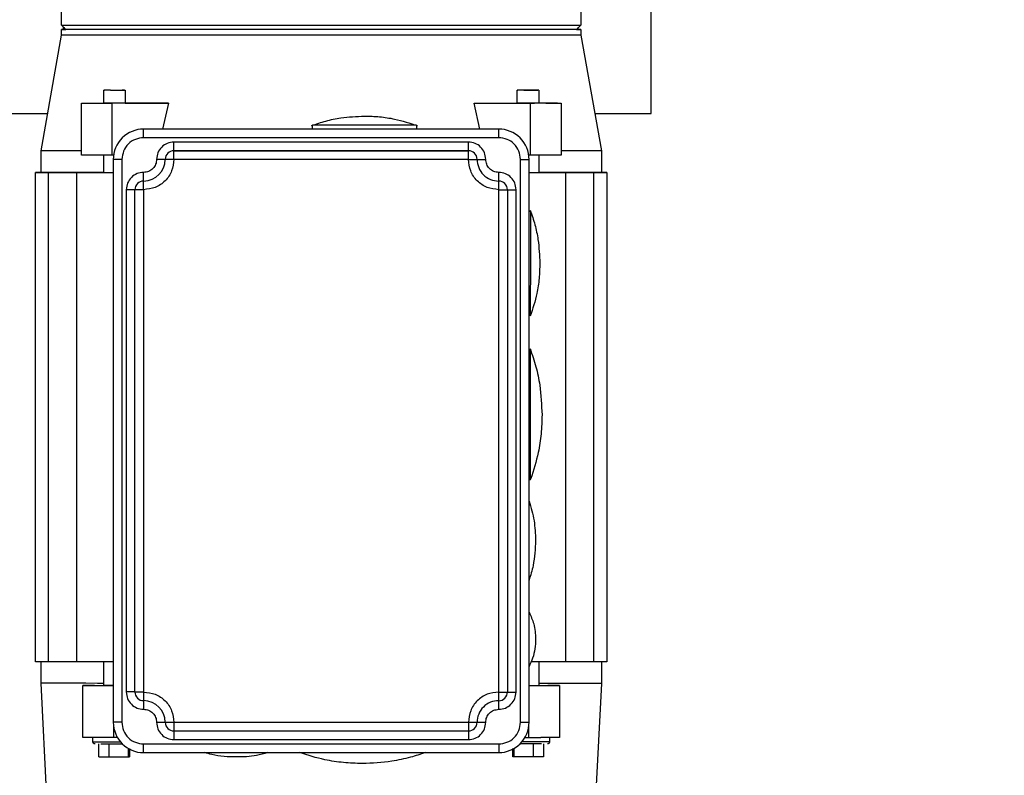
# Model space of a CAD drawing. Header units: inches. Extents: x 170 to 288, y 234 to 248.
# Tile 166 of 192: x 206.614 to 206.913, y 244.264 to 244.493. Entities that reach past the tile are written whole.
import ezdxf

# ---------------------------------------------------------------- set-up
doc = ezdxf.new("R2010")
doc.units = ezdxf.units.IN
doc.header["$LTSCALE"] = 0.25
doc.header["$MEASUREMENT"] = 0
doc.layers.add('ANNOTATIONS', color=1, linetype='Continuous')
doc.layers.add('SLIM E GUIDE MOTOR RH', color=7, linetype='Continuous')
doc.styles.add('ARIAL', font='arial.ttf', dxfattribs={"height": 0.09375})
doc.dimstyles.new('STANDARD$0', dxfattribs={"dimtxt": 0.09375, "dimasz": 0.09375, "dimexe": 0.03125, "dimexo": 0.046875, "dimgap": 0.09, "dimtad": 0, "dimtih": 1, "dimtoh": 1, "dimdec": 4, "dimzin": 0, "dimdsep": 46, "dimtxsty": 'ARIAL', "dimcen": 0.09, "dimadec": 0, "dimazin": 0, "dimtfac": 1, "dimtdec": 4, "dimtofl": 0, "dimtmove": 0, "dimatfit": 1, "dimfxl": 1, "dimtolj": 1, "dimtzin": 0, "dimarcsym": 0})

# ---------------------------------------------------------------- blocks, each defined once
blk = doc.blocks.new('*D15')
at = {"layer": 'ANNOTATIONS', "color": 0, "lineweight": -2, "transparency": 16777216}
for p, q in [((206.2789159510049, 244.2744642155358), (206.2789159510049, 245.4337754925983)), ((206.9035328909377, 244.7789401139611), (206.9035328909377, 245.4337754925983)), ((206.1851659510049, 245.4025254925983), (206.0914159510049, 245.4025254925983)), ((206.9972828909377, 245.4025254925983), (207.0910328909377, 245.4025254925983))]:
    blk.add_line(p, q, dxfattribs=at)
at = {"layer": 'ANNOTATIONS', "color": 0, "transparency": 16777216}
for points in [[(206.1851659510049, 245.4181504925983), (206.1851659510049, 245.3869004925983), (206.2789159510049, 245.4025254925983)], [(206.9972828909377, 245.4181504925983), (206.9972828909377, 245.3869004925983), (206.9035328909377, 245.4025254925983)]]:
    blk.add_solid(points, dxfattribs=at)
at = {"layer": 'defpoints', "color": 0, "transparency": 16777216}
for p in [(206.9035328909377, 245.4025254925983), (206.9035328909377, 244.6851901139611), (206.2789159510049, 244.1807142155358)]:
    blk.add_point(p, dxfattribs=at)
at = {"layer": 'ANNOTATIONS', "color": 0, "transparency": 16777216, "insert": (206.642345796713, 245.4025254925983), "char_height": 0.09375, "attachment_point": 5, "style": 'ARIAL'}
blk.add_mtext('\\A1;27 1/2"', dxfattribs=at)

msp = doc.modelspace()

# ---------------------------------------------------------------- linework, layer by layer
at = {"layer": 'SLIM E GUIDE MOTOR RH'}
for p, q in [((206.8056163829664, 244.4644444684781), (206.8056163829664, 244.6394444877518)), ((206.626876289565, 244.4912161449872), (206.626876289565, 244.4997463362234)), ((206.7843564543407, 244.4997463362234), (206.7843564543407, 244.4912161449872)), ((206.6281872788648, 244.4899049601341), (206.626876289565, 244.4912161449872)), ((206.626876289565, 244.4912161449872), (206.7843564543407, 244.4912161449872)), ((206.7843564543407, 244.4912161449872), (206.7830429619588, 244.4899026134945)), ((206.6207074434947, 244.4531596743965), (206.6268759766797, 244.4881399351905)), ((206.6268759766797, 244.4881399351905), (206.6268759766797, 244.4899049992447)), ((206.7843561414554, 244.4899026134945), (206.7843561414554, 244.4881375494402)), ((206.7843561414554, 244.4881375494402), (206.7905237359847, 244.4531571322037)), ((206.6396973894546, 244.4675941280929), (206.6396973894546, 244.4715311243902)), ((206.6462592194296, 244.4715310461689), (206.6462592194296, 244.4675940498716)), ((206.7649722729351, 244.4675922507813), (206.7649722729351, 244.4715292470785)), ((206.7715341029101, 244.4715291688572), (206.7715337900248, 244.4675921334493)), ((206.632928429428, 244.4518461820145), (206.6329287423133, 244.4675942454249)), ((206.6329287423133, 244.4675942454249), (206.6375087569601, 244.4675944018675)), ((206.6329287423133, 244.4675942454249), (206.6422082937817, 244.4675939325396)), ((206.6375087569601, 244.4675944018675), (206.6396973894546, 244.4675943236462)), ((206.6422082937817, 244.4675939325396), (206.6422079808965, 244.4518459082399)), ((206.6593009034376, 244.467593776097), (206.6422082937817, 244.4675939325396)), ((206.6593009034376, 244.467593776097), (206.6575487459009, 244.4597186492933)), ((206.7536824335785, 244.4597172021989), (206.7519302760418, 244.4675923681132)), ((206.7519302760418, 244.4675923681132), (206.7690231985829, 244.467592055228)), ((206.7772129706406, 244.4675920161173), (206.7682531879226, 244.4675921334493)), ((206.7690228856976, 244.4518439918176), (206.7690231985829, 244.467592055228)), ((206.7737227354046, 244.4675923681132), (206.7783027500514, 244.467592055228)), ((206.7783027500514, 244.467592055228), (206.7783024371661, 244.4518439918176)), ((206.5722831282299, 244.4644444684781), (206.62269739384, 244.4644444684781)), ((206.7885334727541, 244.4644444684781), (206.8056163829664, 244.4644444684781)), ((206.7029909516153, 244.4597179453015), (206.7029909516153, 244.4608712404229)), ((206.7344869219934, 244.4608707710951), (206.7344869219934, 244.4597174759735)), ((206.7594213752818, 244.459717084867), (206.6518098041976, 244.4597187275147)), ((206.6518098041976, 244.4570938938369), (206.6518098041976, 244.4597186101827)), ((206.7594213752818, 244.4597170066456), (206.6518098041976, 244.4597186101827)), ((206.7594213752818, 244.4570922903), (206.7594213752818, 244.4597170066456)), ((206.7594213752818, 244.4570922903), (206.6518098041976, 244.4570938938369)), ((206.6609961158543, 244.45053194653), (206.6609961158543, 244.4557814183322)), ((206.750235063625, 244.4557800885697), (206.6609961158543, 244.4557814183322)), ((206.6207071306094, 244.4465980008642), (206.6207074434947, 244.4531596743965)), ((206.6396970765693, 244.4465966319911), (206.6396970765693, 244.4518459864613)), ((206.6427176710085, 244.4518459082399), (206.6422079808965, 244.4518459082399)), ((206.7502347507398, 244.453155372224), (206.6609961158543, 244.4531567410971)), ((206.6609961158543, 244.4531566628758), (206.7502347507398, 244.4531553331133)), ((206.7502347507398, 244.4505306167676), (206.7502347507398, 244.4543218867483)), ((206.7690228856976, 244.4518439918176), (206.7685131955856, 244.4518440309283)), ((206.7783024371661, 244.4518439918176), (206.7690228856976, 244.4518439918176)), ((206.7715337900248, 244.4518439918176), (206.7715334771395, 244.4465946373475)), ((206.7905237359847, 244.4531571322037), (206.7905234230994, 244.4465954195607)), ((206.6426231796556, 244.4505324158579), (206.6426206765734, 244.279928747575)), ((206.6452479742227, 244.4505323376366), (206.6452454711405, 244.2799286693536)), ((206.7502347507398, 244.4505306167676), (206.6609961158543, 244.45053194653)), ((206.7659803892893, 244.2799268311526), (206.7659828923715, 244.4505304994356)), ((206.7659828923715, 244.4505304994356), (206.7686076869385, 244.4505304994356)), ((206.768604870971, 244.2799268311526), (206.7686076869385, 244.4505304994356)), ((206.6189990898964, 244.2983032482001), (206.6190012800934, 244.446597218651)), ((206.6190012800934, 244.4465986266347), (206.6207071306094, 244.4465985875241)), ((206.6207071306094, 244.4465980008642), (206.6190012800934, 244.4465980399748)), ((206.6190012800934, 244.4465980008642), (206.6207174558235, 244.4465979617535)), ((206.6211636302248, 244.4465978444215), (206.6190012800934, 244.4465978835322)), ((206.6190012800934, 244.4465978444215), (206.6214783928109, 244.4465978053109)), ((206.6229276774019, 244.4465976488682), (206.6190012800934, 244.4465977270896)), ((206.6190012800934, 244.4465976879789), (206.6235844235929, 244.4465976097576)), ((206.6261047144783, 244.446597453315), (206.6190012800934, 244.4465975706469)), ((206.6190012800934, 244.4465975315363), (206.6271381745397, 244.4465974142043)), ((206.6308743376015, 244.446597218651), (206.6190012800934, 244.4465974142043)), ((206.6190012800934, 244.4465973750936), (206.6323499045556, 244.4465971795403)), ((206.6375710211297, 244.446596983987), (206.6190012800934, 244.4465972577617)), ((206.6190012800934, 244.446597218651), (206.6396113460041, 244.4465969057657)), ((206.6229358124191, 244.2983030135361), (206.6229383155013, 244.446596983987)), ((206.6359774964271, 244.4465968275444), (206.6229383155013, 244.4465970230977)), ((206.6229383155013, 244.446596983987), (206.6370647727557, 244.4465967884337)), ((206.6315492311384, 244.2983027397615), (206.6315514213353, 244.4465967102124)), ((206.6315514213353, 244.4465967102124), (206.6426231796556, 244.4465965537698)), ((206.6396970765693, 244.4465968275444), (206.6359774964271, 244.4465968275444)), ((206.6518094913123, 244.4439705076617), (206.6518094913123, 244.4465952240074)), ((206.7594210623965, 244.4413441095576), (206.7594210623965, 244.4465935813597)), ((206.7686073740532, 244.4465946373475), (206.7796794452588, 244.4465944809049)), ((206.7752530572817, 244.4465947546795), (206.7715334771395, 244.4465948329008)), ((206.7741657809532, 244.4465947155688), (206.7715334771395, 244.4465947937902)), ((206.7736598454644, 244.4465949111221), (206.77161952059, 244.4465949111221)), ((206.77161952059, 244.4465949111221), (206.7922295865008, 244.4465945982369)), ((206.7922295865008, 244.4465946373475), (206.7736598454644, 244.4465949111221)), ((206.7741657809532, 244.4465947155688), (206.7882925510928, 244.4465945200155)), ((206.7882925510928, 244.4465945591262), (206.7752530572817, 244.4465947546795)), ((206.7788809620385, 244.4465949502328), (206.7922295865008, 244.4465947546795)), ((206.7796794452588, 244.4465944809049), (206.7796772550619, 244.2983005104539)), ((206.7922295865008, 244.4465947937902), (206.7803562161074, 244.4465949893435)), ((206.7840926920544, 244.4465950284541), (206.7922295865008, 244.4465949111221)), ((206.7922295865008, 244.4465949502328), (206.7851261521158, 244.4465950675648)), ((206.7876464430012, 244.4465951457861), (206.7922295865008, 244.4465950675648)), ((206.7882903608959, 244.2983005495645), (206.7882925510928, 244.4465945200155)), ((206.7922295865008, 244.4465951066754), (206.7883028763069, 244.4465951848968)), ((206.7897524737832, 244.4465952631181), (206.7922295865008, 244.4465952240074)), ((206.7922295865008, 244.4465952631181), (206.790066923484, 244.4465953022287)), ((206.7905234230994, 244.4465954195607), (206.7905134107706, 244.4465954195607)), ((206.7905134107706, 244.4465954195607), (206.7922295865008, 244.44659538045)), ((206.7922295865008, 244.4465962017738), (206.7905234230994, 244.4465962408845)), ((206.7905234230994, 244.4465958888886), (206.7922295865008, 244.4465958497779)), ((206.7922295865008, 244.4465955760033), (206.7905234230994, 244.4465956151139)), ((206.7922295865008, 244.4465945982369), (206.7922273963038, 244.2983006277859)), ((206.6518094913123, 244.4413457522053), (206.6518094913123, 244.4439704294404)), ((206.6465602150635, 244.4413459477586), (206.6465580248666, 244.2891149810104)), ((206.6491825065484, 244.2891148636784), (206.6491846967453, 244.4413458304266)), ((206.6518094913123, 244.4413457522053), (206.6518073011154, 244.2891147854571)), ((206.7594188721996, 244.2891131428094), (206.7594210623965, 244.4413441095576)), ((206.7594210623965, 244.4413441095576), (206.7646703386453, 244.4413441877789)), ((206.7620458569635, 244.4413441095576), (206.7620433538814, 244.2891131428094)), ((206.7646681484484, 244.2891132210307), (206.7646703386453, 244.4413441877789)), ((206.7686073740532, 244.4347829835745), (206.769104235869, 244.4347829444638)), ((206.7691036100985, 244.4032868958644), (206.7686067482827, 244.4032868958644)), ((206.7686067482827, 244.3927882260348), (206.7690845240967, 244.3927882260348)), ((206.7690842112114, 244.3534181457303), (206.7686061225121, 244.3534181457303)), ((206.6229358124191, 244.2983031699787), (206.6189990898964, 244.2983032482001)), ((206.6207049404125, 244.2917423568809), (206.6207049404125, 244.2983032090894)), ((206.6315492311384, 244.2983028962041), (206.6229358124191, 244.2983030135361)), ((206.6426209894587, 244.2983025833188), (206.6315492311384, 244.2983027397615)), ((206.6396948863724, 244.2910849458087), (206.6396948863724, 244.2983026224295)), ((206.7796772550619, 244.2983005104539), (206.7692350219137, 244.2983006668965)), ((206.7715312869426, 244.2983006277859), (206.7715312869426, 244.2910829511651)), ((206.7882903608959, 244.2983005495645), (206.7796772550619, 244.2983006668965)), ((206.7922273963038, 244.2983006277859), (206.7882903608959, 244.2983007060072)), ((206.7905212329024, 244.2983006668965), (206.7905212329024, 244.2917397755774)), ((206.6229351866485, 244.2471228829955), (206.6207049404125, 244.2917423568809)), ((206.6333908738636, 244.2753369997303), (206.6333911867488, 244.2910850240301)), ((206.6369045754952, 244.2910851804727), (206.6333911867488, 244.2910850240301)), ((206.7685554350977, 244.2910828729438), (206.7778349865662, 244.2910828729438)), ((206.7778349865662, 244.2910828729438), (206.7743212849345, 244.2910831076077)), ((206.7778349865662, 244.2910828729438), (206.7778346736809, 244.2753348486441)), ((206.7905212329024, 244.2917397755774), (206.7882894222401, 244.247120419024)), ((206.7594188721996, 244.2891131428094), (206.7646681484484, 244.2891132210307)), ((206.7594188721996, 244.286488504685), (206.7594188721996, 244.2891131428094)), ((206.6426704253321, 244.2789733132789), (206.6426704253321, 244.2753367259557)), ((206.6609932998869, 244.279928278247), (206.7502322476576, 244.2799269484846)), ((206.6609932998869, 244.279928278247), (206.6609932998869, 244.2746790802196)), ((206.7502322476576, 244.2799269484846), (206.7502322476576, 244.2746777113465)), ((206.7659803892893, 244.2799268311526), (206.768604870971, 244.2799268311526)), ((206.7685551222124, 244.2753348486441), (206.7685551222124, 244.2789714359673)), ((206.6609932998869, 244.2773036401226), (206.7502322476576, 244.2773023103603)), ((206.6364136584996, 244.2740246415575), (206.6364136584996, 244.275336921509)), ((206.638261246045, 244.2694313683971), (206.638261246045, 244.2733684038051)), ((206.6413976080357, 244.2694313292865), (206.641397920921, 244.2733683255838)), ((206.6438506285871, 244.2753367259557), (206.6426704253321, 244.2753367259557)), ((206.6518069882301, 244.2733668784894), (206.7594185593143, 244.2733652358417)), ((206.6518069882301, 244.2707422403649), (206.6518069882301, 244.2733668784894)), ((206.6609932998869, 244.2746790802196), (206.7502322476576, 244.2746777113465)), ((206.7594185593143, 244.2733652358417), (206.7594185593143, 244.2707406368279)), ((206.7673749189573, 244.2753348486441), (206.7721833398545, 244.2753348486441)), ((206.7698276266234, 244.2733664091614), (206.7698276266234, 244.2694293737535)), ((206.7729639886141, 244.2733663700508), (206.7729639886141, 244.2694293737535)), ((206.7748118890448, 244.2753348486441), (206.7748118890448, 244.2740225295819)), ((206.6471512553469, 244.2720095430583), (206.6471512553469, 244.2694313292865)), ((206.6475076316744, 244.2719919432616), (206.6475639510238, 244.2694313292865)), ((206.6518069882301, 244.2707422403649), (206.7594185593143, 244.2707406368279)), ((206.7636615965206, 244.2694295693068), (206.7637172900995, 244.2719588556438)), ((206.7640742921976, 244.2694295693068), (206.7640742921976, 244.2720077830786)), ((206.6393954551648, 244.2694313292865), (206.6475639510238, 244.2694313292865)), ((206.7640742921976, 244.2694295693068), (206.7636615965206, 244.2694295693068)), ((206.7698276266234, 244.2694293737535), (206.7640742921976, 244.2694295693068))]:
    msp.add_line(p, q, dxfattribs=at)
at = {"layer": 'SLIM E GUIDE MOTOR RH', "flags": 128}
for points in [[(206.7843561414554, 244.4881375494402), (206.7842982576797, 244.4881375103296), (206.7838367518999, 244.4881374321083), (206.7829159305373, 244.4881373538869), (206.7815414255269, 244.4881372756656), (206.7797213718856, 244.488137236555), (206.7774667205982, 244.4881371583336), (206.7747902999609, 244.488137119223), (206.7717077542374, 244.4881370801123), (206.7509165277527, 244.4881370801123), (206.7458537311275, 244.488137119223), (206.74055470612, 244.4881371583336), (206.7350504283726, 244.4881371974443), (206.7293734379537, 244.488137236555), (206.7235572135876, 244.4881373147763), (206.7176355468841, 244.4881373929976), (206.7116434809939, 244.4881374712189), (206.6995886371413, 244.4881376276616), (206.6935962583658, 244.4881377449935), (206.6876749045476, 244.4881378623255), (206.6818583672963, 244.4881379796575), (206.6761816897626, 244.4881380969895), (206.6706774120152, 244.4881382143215), (206.6653783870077, 244.4881383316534), (206.6603152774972, 244.4881384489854), (206.6555181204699, 244.4881385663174), (206.6510150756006, 244.48813872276), (206.6468324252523, 244.488138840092), (206.6429945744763, 244.488138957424), (206.6395243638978, 244.488139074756), (206.6364418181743, 244.4881392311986), (206.633765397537, 244.4881393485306), (206.6315104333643, 244.4881394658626), (206.6296903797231, 244.4881395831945), (206.6283161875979, 244.4881396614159), (206.6273953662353, 244.4881397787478), (206.6269335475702, 244.4881398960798), (206.6268759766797, 244.4881399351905)], [(206.783043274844, 244.4899028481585), (206.7838367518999, 244.4899027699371), (206.7842982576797, 244.4899026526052), (206.7838367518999, 244.4899024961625), (206.7829159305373, 244.4899024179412), (206.7815414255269, 244.4899023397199), (206.7797216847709, 244.4899023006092), (206.7774667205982, 244.4899022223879), (206.7747902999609, 244.4899021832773), (206.7717077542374, 244.4899021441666), (206.7682375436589, 244.4899021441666), (206.7643996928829, 244.4899021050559), (206.7602170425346, 244.4899021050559), (206.7557139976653, 244.4899021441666), (206.750916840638, 244.4899021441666), (206.7458537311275, 244.4899021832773), (206.74055470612, 244.4899022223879), (206.7350504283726, 244.4899022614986), (206.7293734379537, 244.4899023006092), (206.7235572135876, 244.4899023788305), (206.7176355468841, 244.4899024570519), (206.7116434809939, 244.4899025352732), (206.6995886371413, 244.4899026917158), (206.6935962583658, 244.4899028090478), (206.6876749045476, 244.4899029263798), (206.6818583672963, 244.4899030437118), (206.6761816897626, 244.4899031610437), (206.6706774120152, 244.4899032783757), (206.6653783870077, 244.4899033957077), (206.6603152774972, 244.4899035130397), (206.6555181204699, 244.4899036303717), (206.6510150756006, 244.4899037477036), (206.6468324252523, 244.4899039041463), (206.6429945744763, 244.4899040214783), (206.6395243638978, 244.4899041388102), (206.6364418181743, 244.4899042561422), (206.633765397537, 244.4899044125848), (206.6315104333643, 244.4899045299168), (206.6296906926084, 244.4899046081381), (206.6283161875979, 244.4899047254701), (206.6273953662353, 244.4899048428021), (206.6269335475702, 244.4899049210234), (206.6273953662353, 244.4899051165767), (206.6281869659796, 244.489905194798)], [(206.6417226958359, 244.4715311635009), (206.6396973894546, 244.4715311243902), (206.6399470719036, 244.4715311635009)], [(206.6406585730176, 244.4715310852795), (206.6399470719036, 244.4715311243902)], [(206.6417226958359, 244.4715311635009), (206.6429783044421, 244.4715311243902), (206.6442339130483, 244.4715311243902), (206.6452983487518, 244.4715310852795), (206.6462592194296, 244.4715310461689)], [(206.6460095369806, 244.4715310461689), (206.6452983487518, 244.4715310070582)], [(206.6460095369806, 244.4715310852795), (206.6462592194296, 244.4715310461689)], [(206.7715341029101, 244.4715291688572), (206.7649722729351, 244.4715292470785), (206.7652219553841, 244.4715292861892)], [(206.7669975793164, 244.4715291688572), (206.7659331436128, 244.4715292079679), (206.7652219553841, 244.4715292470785)], [(206.7669975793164, 244.4715292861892), (206.7695087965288, 244.4715291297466)], [(206.7695087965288, 244.4715292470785), (206.7705729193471, 244.4715292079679), (206.7712841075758, 244.4715291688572)], [(206.7715341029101, 244.4715291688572), (206.7712841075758, 244.4715291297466)], [(206.6429783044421, 244.4675940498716), (206.6417226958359, 244.4675940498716), (206.6406582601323, 244.4675940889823), (206.6399470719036, 244.4675941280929), (206.6396973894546, 244.4675941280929)], [(206.6462592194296, 244.4675940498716), (206.6460092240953, 244.4675940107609), (206.6442339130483, 244.4675940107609), (206.6429783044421, 244.4675940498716)], [(206.6462592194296, 244.4675941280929), (206.6473765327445, 244.4675940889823), (206.6501799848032, 244.4675940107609), (206.6531064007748, 244.4675939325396), (206.6561488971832, 244.4675938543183), (206.6593009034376, 244.467593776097)], [(206.7519302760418, 244.4675923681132), (206.7550822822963, 244.4675923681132), (206.7581250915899, 244.4675923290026), (206.7649722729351, 244.4675923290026)], [(206.7682531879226, 244.4675921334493), (206.7669975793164, 244.4675921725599), (206.7659331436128, 244.4675922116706), (206.7652219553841, 244.4675922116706), (206.7649722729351, 244.4675922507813)], [(206.7690231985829, 244.467592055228), (206.7702509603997, 244.4675920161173)], [(206.7772129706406, 244.4675920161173), (206.7783027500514, 244.467592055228)], [(206.7344869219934, 244.4608707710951), (206.7342475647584, 244.4608707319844), (206.7335373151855, 244.4608707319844), (206.732377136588, 244.4608706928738), (206.7266128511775, 244.4608706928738), (206.7241251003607, 244.4608707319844), (206.7214737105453, 244.4608707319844), (206.7160044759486, 244.4608708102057), (206.713352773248, 244.4608708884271), (206.7108650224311, 244.4608709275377), (206.7086163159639, 244.460871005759), (206.7066751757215, 244.4608710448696), (206.7051007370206, 244.460871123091), (206.7039405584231, 244.4608711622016), (206.7032303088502, 244.4608712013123), (206.7029909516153, 244.4608712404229)], [(206.7502347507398, 244.4543218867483), (206.750235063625, 244.4547756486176), (206.750235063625, 244.4557800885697)], [(206.632928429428, 244.453158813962), (206.6298020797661, 244.4531589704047), (206.6270583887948, 244.4531590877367), (206.6247905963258, 244.4531592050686), (206.6230124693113, 244.4531593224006), (206.6217343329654, 244.4531594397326), (206.620964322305, 244.4531595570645), (206.6207074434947, 244.4531596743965)], [(206.6422079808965, 244.4518459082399), (206.6409802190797, 244.4518459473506), (206.6397709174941, 244.4518459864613), (206.6385810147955, 244.4518460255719), (206.6374101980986, 244.4518460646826), (206.6362594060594, 244.4518461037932), (206.6351286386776, 244.4518461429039), (206.6340182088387, 244.4518461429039), (206.632928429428, 244.4518461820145)], [(206.7905237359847, 244.4531571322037), (206.7902665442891, 244.4531570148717), (206.7894965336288, 244.4531569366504), (206.7882187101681, 244.4531568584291), (206.7864402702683, 244.4531567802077), (206.7841724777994, 244.4531567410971), (206.7814287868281, 244.4531566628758), (206.7783024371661, 244.4531566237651)], [(206.6452479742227, 244.4505323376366), (206.6437899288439, 244.4505323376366), (206.6433919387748, 244.4505323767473), (206.642823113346, 244.4505323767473), (206.6426738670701, 244.4505324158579), (206.6426231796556, 244.4505324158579)], [(206.6585712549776, 244.4505320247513), (206.6579289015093, 244.4505321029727), (206.6576025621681, 244.4505321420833), (206.6562587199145, 244.4505321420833), (206.6557465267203, 244.450532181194)], [(206.6609961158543, 244.45053194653), (206.6604839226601, 244.45053194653), (206.6599914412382, 244.4505319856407), (206.6588137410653, 244.4505319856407), (206.6585712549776, 244.4505320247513)], [(206.7502347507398, 244.4505306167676), (206.750746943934, 244.4505306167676), (206.7512391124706, 244.4505305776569), (206.7526596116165, 244.4505305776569), (206.7528091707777, 244.4505306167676), (206.752909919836, 244.4505306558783)], [(206.752909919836, 244.4505306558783), (206.7530591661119, 244.4505306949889), (206.7544796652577, 244.4505306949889), (206.7549721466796, 244.4505306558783), (206.7554843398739, 244.4505306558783)], [(206.6214783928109, 244.4465978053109), (206.6213507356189, 244.4465978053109), (206.6213106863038, 244.4465978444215), (206.6211636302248, 244.4465978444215)], [(206.6235844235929, 244.4465976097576), (206.623412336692, 244.4465976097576), (206.6233284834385, 244.4465976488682), (206.6229276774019, 244.4465976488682)], [(206.6271381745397, 244.4465974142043), (206.6266106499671, 244.4465974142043), (206.6264820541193, 244.446597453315), (206.6261047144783, 244.446597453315)], [(206.6323499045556, 244.4465971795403), (206.6317857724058, 244.4465971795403), (206.6316005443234, 244.446597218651), (206.6308743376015, 244.446597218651)], [(206.6378203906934, 244.4465969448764), (206.6375710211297, 244.446596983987)], [(206.6390916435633, 244.4465969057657), (206.6388341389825, 244.4465969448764)], [(206.7803562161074, 244.4465949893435), (206.7796303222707, 244.4465949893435), (206.7794450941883, 244.4465949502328), (206.7788809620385, 244.4465949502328)], [(206.7851261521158, 244.4465950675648), (206.7844903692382, 244.4465950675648), (206.7843592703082, 244.4465950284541), (206.7840926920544, 244.4465950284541)], [(206.7883028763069, 244.4465951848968), (206.788146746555, 244.4465951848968), (206.7880666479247, 244.4465951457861), (206.7876464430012, 244.4465951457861)], [(206.790066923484, 244.4465953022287), (206.7898798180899, 244.4465953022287), (206.789838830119, 244.4465952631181), (206.7897524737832, 244.4465952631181)], [(206.6491846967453, 244.4413458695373), (206.6491343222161, 244.4413458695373), (206.6489850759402, 244.4413459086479), (206.6480182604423, 244.4413459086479), (206.6475645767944, 244.4413459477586), (206.6465602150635, 244.4413459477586)], [(206.6518094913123, 244.4413457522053), (206.6503514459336, 244.4413457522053), (206.6499534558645, 244.4413457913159), (206.6492353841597, 244.4413457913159), (206.6491846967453, 244.4413458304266)], [(206.7691036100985, 244.4032868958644), (206.7691036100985, 244.4111609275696), (206.7691039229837, 244.4136487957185), (206.7691039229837, 244.4310986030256), (206.769104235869, 244.4326731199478), (206.769104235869, 244.4347829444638)], [(206.7690842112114, 244.3534181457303), (206.7690842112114, 244.370845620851), (206.7690845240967, 244.3738571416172), (206.7690845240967, 244.3927882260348)], [(206.6396948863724, 244.2917412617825), (206.6378548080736, 244.2917413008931), (206.6342610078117, 244.2917414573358), (206.6310567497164, 244.2917415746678), (206.6282598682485, 244.2917416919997), (206.625885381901, 244.2917418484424), (206.6239461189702, 244.2917419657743), (206.6224530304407, 244.2917420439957), (206.6214142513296, 244.2917421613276), (206.620835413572, 244.2917422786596), (206.6207049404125, 244.2917423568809)], [(206.6333911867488, 244.2910850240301), (206.634480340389, 244.2910850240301), (206.6355904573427, 244.2910849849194), (206.6367209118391, 244.2910849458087), (206.6378717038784, 244.2910849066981), (206.6390425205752, 244.2910848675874), (206.6402327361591, 244.2910848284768), (206.64144235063, 244.2910847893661), (206.6426707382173, 244.2910847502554)], [(206.6369045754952, 244.2910851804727), (206.6389251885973, 244.2910851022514), (206.6399445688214, 244.2910849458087)], [(206.6426209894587, 244.2910848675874), (206.6417201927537, 244.2910848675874), (206.6406557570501, 244.2910849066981), (206.6399445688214, 244.2910849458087)], [(206.7905212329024, 244.2917397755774), (206.790390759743, 244.2917397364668), (206.7898116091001, 244.2917396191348), (206.7887728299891, 244.2917395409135), (206.7872797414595, 244.2917395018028), (206.785340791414, 244.2917394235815), (206.7829663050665, 244.2917393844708), (206.7801694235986, 244.2917393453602), (206.7769651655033, 244.2917393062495), (206.7733710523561, 244.2917392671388), (206.7715312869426, 244.2917392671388)], [(206.6491825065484, 244.289114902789), (206.6491321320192, 244.289114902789), (206.6489828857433, 244.2891149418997), (206.6480160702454, 244.2891149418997), (206.6475623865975, 244.2891149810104), (206.6465580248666, 244.2891149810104)], [(206.6518073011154, 244.2891147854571), (206.6503489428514, 244.2891147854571), (206.6499512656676, 244.2891148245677), (206.6492328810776, 244.2891148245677), (206.6491825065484, 244.2891148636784)], [(206.6518073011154, 244.2891147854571), (206.6518073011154, 244.2843776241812), (206.6518069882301, 244.2838655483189)], [(206.6452454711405, 244.2799286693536), (206.6437871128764, 244.2799286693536), (206.6433894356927, 244.2799287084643), (206.6426710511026, 244.2799287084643), (206.6426206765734, 244.279928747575)], [(206.6557440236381, 244.279928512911), (206.6562562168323, 244.2799284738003), (206.6572023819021, 244.2799284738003), (206.6576000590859, 244.2799284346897), (206.6583184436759, 244.2799284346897), (206.6583688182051, 244.279928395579)], [(206.6583688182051, 244.2799283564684), (206.6585684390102, 244.2799283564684), (206.6588112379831, 244.2799283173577), (206.6595352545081, 244.2799283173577), (206.659988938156, 244.279928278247), (206.6609932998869, 244.279928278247)], [(206.7502322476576, 244.2799269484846), (206.7507444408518, 244.279926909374), (206.7528066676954, 244.279926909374), (206.7528570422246, 244.2799269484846)], [(206.7528570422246, 244.2799269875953), (206.7530566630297, 244.2799269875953), (206.7532991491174, 244.2799270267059), (206.7540234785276, 244.2799270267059), (206.7544771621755, 244.2799269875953), (206.7554815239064, 244.2799269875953)], [(206.6426704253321, 244.2753367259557), (206.6414420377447, 244.2753367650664), (206.6402327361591, 244.275336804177), (206.63904220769, 244.2753368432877), (206.6378717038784, 244.2753368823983), (206.6367205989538, 244.275336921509), (206.6355901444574, 244.275336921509), (206.6344800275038, 244.2753369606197), (206.6333908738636, 244.2753369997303)], [(206.6364136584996, 244.2740246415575), (206.6364399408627, 244.2740246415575), (206.6368526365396, 244.2740246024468), (206.6377365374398, 244.2740245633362), (206.6390240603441, 244.2740245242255), (206.640615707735, 244.2740244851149), (206.6423891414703, 244.2740244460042), (206.6442076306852, 244.2740244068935), (206.6447692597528, 244.2740244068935)], [(206.7748118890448, 244.2740225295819), (206.7743729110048, 244.2740225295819), (206.7734886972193, 244.2740224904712), (206.7722014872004, 244.2740224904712), (206.7706098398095, 244.2740225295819), (206.7688364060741, 244.2740225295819), (206.7670179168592, 244.2740225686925), (206.7664562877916, 244.2740225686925)], [(206.7778346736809, 244.2753348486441), (206.7745049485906, 244.2753348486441), (206.7733538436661, 244.2753348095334), (206.7721833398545, 244.2753348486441)], [(206.638261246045, 244.2694313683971), (206.638799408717, 244.2694313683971), (206.6393954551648, 244.2694313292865)], [(206.7729639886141, 244.2694293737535), (206.7728241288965, 244.2694293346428), (206.7718297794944, 244.2694293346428), (206.7711267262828, 244.2694293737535), (206.7698276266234, 244.2694293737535)]]:
    msp.add_lwpolyline(points, dxfattribs=at)
at = {"layer": 'SLIM E GUIDE MOTOR RH'}
for centre, radius, start, end in [((206.6285602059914, 244.490953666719), 0.001049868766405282, 208.22912298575, 241.7708770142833), ((206.7826724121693, 244.490953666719), 0.001049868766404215, 298.2291229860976, 331.7708770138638), ((206.6518096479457, 244.45053236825), 0.009186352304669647, 89.99913736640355, 179.9991373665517), ((206.7594211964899, 244.4505307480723), 0.00918635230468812, 359.9991373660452, 89.99913736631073), ((206.6609959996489, 244.4505319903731), 0.002624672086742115, 89.99913736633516, 179.9991373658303), ((206.7502348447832, 244.450530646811), 0.002624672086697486, 359.9991373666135, 89.99913736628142), ((206.6518096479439, 244.4505321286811), 0.006561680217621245, 269.999137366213, 359.9991373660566), ((206.7594211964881, 244.4505305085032), 0.006561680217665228, 179.999137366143, 269.9991373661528), ((206.6207120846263, 244.446542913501), 5.530967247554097e-05, 84.4271464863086, 95.1387966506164), ((206.6518095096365, 244.4413458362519), 0.002624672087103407, 89.99913736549, 179.9991373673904), ((206.7594210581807, 244.4413442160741), 0.002624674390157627, 359.9986806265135, 89.99913736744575), ((206.6518072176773, 244.2891148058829), 0.002624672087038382, 179.9991373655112, 269.9991373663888), ((206.7594187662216, 244.2891131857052), 0.002624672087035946, 269.9991373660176, 359.9991373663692), ((206.6518070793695, 244.279928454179), 0.006561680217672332, 359.999137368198, 89.99913736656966), ((206.7594186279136, 244.2799268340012), 0.006561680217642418, 89.99913736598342, 179.999137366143), ((206.7092225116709, 244.285182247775), 0.05021335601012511, 358.4955819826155, 1.490757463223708), ((206.6518070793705, 244.2799285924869), 0.009186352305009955, 179.9991373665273, 269.9991373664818), ((206.6609934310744, 244.2799283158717), 0.00262467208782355, 179.9991373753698, 269.9991373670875), ((206.7502322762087, 244.2799269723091), 0.002624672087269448, 269.9991373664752, 359.9991373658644), ((206.7594186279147, 244.2799269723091), 0.009186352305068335, 269.9991373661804, 359.9991373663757)]:
    msp.add_arc(centre, radius, start, end, dxfattribs=at)
for points, knots in [([(206.6275636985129, 244.4899051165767), (206.6275596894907, 244.4899822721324), (206.6275444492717, 244.4902755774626), (206.627535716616, 244.490441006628), (206.6275292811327, 244.4905629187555)], [0, 0, 0, 0, 0.263055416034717, 0.9999999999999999, 0.9999999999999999, 0.9999999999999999, 0.9999999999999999]), ([(206.7026893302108, 244.4607599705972), (206.7041362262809, 244.4612503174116), (206.7070356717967, 244.4622329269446), (206.7123985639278, 244.46336764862), (206.7163359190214, 244.463546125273), (206.718739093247, 244.4636550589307)], [0, 0, 0, 0, 0.2796069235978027, 0.5603063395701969, 1, 1, 1, 1]), ([(206.718739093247, 244.4636550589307), (206.7202660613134, 244.4636089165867), (206.7233260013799, 244.4635164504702), (206.728747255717, 244.4627056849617), (206.7324987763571, 244.4614971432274), (206.7347885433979, 244.4607595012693)], [0, 0, 0, 0, 0.2795995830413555, 0.5602985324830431, 1, 1, 1, 1]), ([(206.6518098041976, 244.4570938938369), (206.6509499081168, 244.4569952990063), (206.6492302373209, 244.4567981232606), (206.6470614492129, 244.4552805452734), (206.6455436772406, 244.4531119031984), (206.6453465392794, 244.4513921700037), (206.6452479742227, 244.4505323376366)], [0, 0, 0, 0, 0.2500139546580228, 0.4999926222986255, 0.7500062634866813, 1, 1, 1, 1]), ([(206.6609961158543, 244.4557814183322), (206.6603082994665, 244.4557025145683), (206.6589326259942, 244.4555447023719), (206.6571974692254, 244.4543308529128), (206.6559835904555, 244.4525957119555), (206.6558255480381, 244.4512200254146), (206.6557465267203, 244.450532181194)], [0, 0, 0, 0, 0.2499880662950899, 0.4999909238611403, 0.7499951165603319, 0.9999999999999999, 0.9999999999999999, 0.9999999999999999, 0.9999999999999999]), ([(206.7554843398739, 244.4505306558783), (206.7554054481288, 244.4512185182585), (206.7552476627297, 244.4525942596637), (206.7540336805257, 244.454329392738), (206.752298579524, 244.4555433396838), (206.7509228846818, 244.4557011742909), (206.750235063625, 244.4557800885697)], [0, 0, 0, 0, 0.2500002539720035, 0.5000065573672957, 0.750012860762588, 1, 1, 1, 1]), ([(206.7659828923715, 244.4505304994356), (206.765884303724, 244.4513903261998), (206.7656871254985, 244.4531099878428), (206.7641697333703, 244.4552789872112), (206.7620007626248, 244.4567962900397), (206.7602811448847, 244.4569936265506), (206.7594213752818, 244.4570922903)], [0, 0, 0, 0, 0.2499997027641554, 0.5000017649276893, 0.7500122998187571, 0.9999999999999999, 0.9999999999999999, 0.9999999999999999, 0.9999999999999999]), ([(206.6557465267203, 244.450532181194), (206.6556874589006, 244.450016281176), (206.6555693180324, 244.4489844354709), (206.6546586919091, 244.4476831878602), (206.6533573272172, 244.4467726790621), (206.6523254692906, 244.4466543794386), (206.6518094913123, 244.4465952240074)], [0, 0, 0, 0, 0.249983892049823, 0.4999899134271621, 0.7499712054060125, 1, 1, 1, 1]), ([(206.6609961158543, 244.45053194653), (206.6608580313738, 244.4493281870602), (206.6605818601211, 244.4469206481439), (206.6584573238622, 244.4438842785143), (206.65542081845, 244.4417599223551), (206.653013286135, 244.4414838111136), (206.6518094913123, 244.4413457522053)], [0, 0, 0, 0, 0.2499984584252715, 0.5000010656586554, 0.7499945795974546, 0.9999999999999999, 0.9999999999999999, 0.9999999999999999, 0.9999999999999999]), ([(206.7594210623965, 244.4413441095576), (206.7582172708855, 244.4414822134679), (206.7558097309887, 244.441758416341), (206.7527732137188, 244.4438827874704), (206.7506490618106, 244.4469193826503), (206.7503728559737, 244.4493268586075), (206.7502347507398, 244.4505306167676)], [0, 0, 0, 0, 0.2500072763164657, 0.5000055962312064, 0.7499986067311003, 1, 1, 1, 1]), ([(206.7594210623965, 244.4465935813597), (206.7589051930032, 244.4466527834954), (206.7578734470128, 244.4467711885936), (206.7565721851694, 244.4476816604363), (206.7556615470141, 244.4489829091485), (206.7555434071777, 244.4500147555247), (206.7554843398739, 244.4505306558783)], [0, 0, 0, 0, 0.2499923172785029, 0.4999881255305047, 0.7500051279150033, 1, 1, 1, 1]), ([(206.6518094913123, 244.4465952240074), (206.6511216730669, 244.4465163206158), (206.6497459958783, 244.446358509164), (206.6480108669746, 244.4451446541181), (206.6467968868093, 244.4434095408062), (206.6466391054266, 244.4420338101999), (206.6465602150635, 244.4413459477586)], [0, 0, 0, 0, 0.2499887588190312, 0.4999923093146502, 0.7499971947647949, 1, 1, 1, 1]), ([(206.7646703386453, 244.4413441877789), (206.7645914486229, 244.4420320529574), (206.764433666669, 244.4434077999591), (206.7632197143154, 244.4451428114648), (206.7614847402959, 244.4463569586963), (206.7601090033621, 244.4465147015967), (206.7594210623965, 244.4465935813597)], [0, 0, 0, 0, 0.2499994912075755, 0.5000050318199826, 0.7499761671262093, 1, 1, 1, 1]), ([(206.7689928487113, 244.4350845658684), (206.769483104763, 244.4336376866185), (206.7704655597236, 244.4307381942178), (206.771600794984, 244.4253754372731), (206.7717791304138, 244.4214380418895), (206.7718879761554, 244.4190348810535)], [0, 0, 0, 0, 0.2796007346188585, 0.5603095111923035, 1, 1, 1, 1]), ([(206.7718879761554, 244.4190348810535), (206.771841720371, 244.4175078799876), (206.7717490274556, 244.4144478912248), (206.7709389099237, 244.409026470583), (206.7697300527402, 244.4052749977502), (206.7689922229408, 244.4029852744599)], [0, 0, 0, 0, 0.2796038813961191, 0.5603039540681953, 1, 1, 1, 1]), ([(206.7689465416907, 244.3931654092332), (206.7695557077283, 244.3913560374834), (206.7707764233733, 244.3877302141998), (206.7721864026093, 244.3810268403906), (206.7724081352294, 244.3761063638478), (206.7725434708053, 244.3731031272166)], [0, 0, 0, 0, 0.2796045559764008, 0.5603031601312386, 1, 1, 1, 1]), ([(206.7725434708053, 244.3731031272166), (206.7724856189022, 244.3711948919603), (206.7723696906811, 244.367371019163), (206.77139867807, 244.360784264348), (206.769959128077, 244.3562757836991), (206.7691032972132, 244.3535954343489)], [0, 0, 0, 0, 0.2877088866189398, 0.576533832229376, 1, 1, 1, 1]), ([(206.7686061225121, 244.3469565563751), (206.7691979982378, 244.3449937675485), (206.7703697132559, 244.3411081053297), (206.7705064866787, 244.3370523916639), (206.7705741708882, 244.3350453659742)], [0, 0, 0, 0, 0.5051362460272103, 1, 1, 1, 1]), ([(206.7705741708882, 244.3350453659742), (206.770462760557, 244.3324881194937), (206.7702842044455, 244.3283896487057), (206.7690642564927, 244.3244847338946), (206.7686054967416, 244.3230162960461)], [0, 0, 0, 0, 0.6239513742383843, 1, 1, 1, 1]), ([(206.7686054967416, 244.3132627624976), (206.7691475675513, 244.3121046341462), (206.7703459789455, 244.3095442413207), (206.7707383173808, 244.304732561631), (206.7702561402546, 244.3002695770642), (206.7690008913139, 244.2976909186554), (206.7686051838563, 244.2968780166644)], [0, 0, 0, 0, 0.2241513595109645, 0.4955543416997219, 0.8409774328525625, 1, 1, 1, 1]), ([(206.6465580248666, 244.2891149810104), (206.6466369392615, 244.2884271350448), (206.6467947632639, 244.2870514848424), (206.6480083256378, 244.2853161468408), (206.6497435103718, 244.2841023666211), (206.6511191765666, 244.2839444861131), (206.6518069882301, 244.2838655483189)], [0, 0, 0, 0, 0.2500059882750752, 0.4999968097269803, 0.75000619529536, 1, 1, 1, 1]), ([(206.6518073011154, 244.2891147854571), (206.6530109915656, 244.2889766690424), (206.6554184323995, 244.2887004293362), (206.6584547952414, 244.2865760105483), (206.6605794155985, 244.2835396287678), (206.6608553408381, 244.2811320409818), (206.6609932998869, 244.279928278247)], [0, 0, 0, 0, 0.2499893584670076, 0.4999911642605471, 0.7500020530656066, 1, 1, 1, 1]), ([(206.7594188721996, 244.2891131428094), (206.7582150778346, 244.2889750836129), (206.7558075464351, 244.288698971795), (206.7527710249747, 244.286574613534), (206.7506465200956, 244.283538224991), (206.7503703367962, 244.2811306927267), (206.7502322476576, 244.2799269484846)], [0, 0, 0, 0, 0.2500055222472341, 0.4999991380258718, 0.7500041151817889, 1, 1, 1, 1]), ([(206.7594185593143, 244.2838639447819), (206.7601064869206, 244.2839428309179), (206.7614822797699, 244.2841005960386), (206.7632174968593, 244.2853145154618), (206.7644314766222, 244.2870496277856), (206.7645892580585, 244.2884253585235), (206.7646681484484, 244.2891132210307)], [0, 0, 0, 0, 0.2500168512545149, 0.5000110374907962, 0.7500065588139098, 1, 1, 1, 1]), ([(206.6518069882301, 244.2838655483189), (206.6523229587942, 244.2838063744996), (206.6533548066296, 244.2836880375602), (206.6546562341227, 244.2827775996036), (206.6555663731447, 244.2814761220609), (206.6556848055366, 244.2804443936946), (206.6557440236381, 244.279928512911)], [0, 0, 0, 0, 0.2500334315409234, 0.5000216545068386, 0.7500027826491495, 1, 1, 1, 1]), ([(206.7554815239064, 244.2799269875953), (206.7555407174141, 244.2804428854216), (206.7556591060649, 244.2814746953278), (206.756569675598, 244.2827759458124), (206.7578709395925, 244.2836864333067), (206.7589026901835, 244.2838047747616), (206.7594185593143, 244.2838639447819)], [0, 0, 0, 0, 0.2500042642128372, 0.5000154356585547, 0.750010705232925, 1, 1, 1, 1]), ([(206.6452454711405, 244.2799286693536), (206.6453440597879, 244.2790688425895), (206.6455412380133, 244.2773491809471), (206.6470586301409, 244.2751801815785), (206.6492276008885, 244.2736628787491), (206.6509472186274, 244.2734655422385), (206.6518069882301, 244.2733668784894)], [0, 0, 0, 0, 0.2499997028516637, 0.5000017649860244, 0.750012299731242, 1, 1, 1, 1]), ([(206.6557440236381, 244.279928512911), (206.655822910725, 244.2792406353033), (206.6559806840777, 244.2778648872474), (206.6571946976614, 244.2761297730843), (206.6589297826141, 244.2749158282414), (206.6603054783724, 244.2747579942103), (206.6609932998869, 244.2746790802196)], [0, 0, 0, 0, 0.2500047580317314, 0.5000069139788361, 0.7500130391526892, 1, 1, 1, 1]), ([(206.7502322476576, 244.2746777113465), (206.7509200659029, 244.274756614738), (206.7522957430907, 244.2749144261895), (206.7540308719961, 244.2761282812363), (206.7552448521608, 244.2778633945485), (206.7554026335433, 244.279239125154), (206.7554815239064, 244.2799269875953)], [0, 0, 0, 0, 0.249988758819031, 0.4999923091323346, 0.7499971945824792, 1, 1, 1, 1]), ([(206.7594185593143, 244.2733652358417), (206.7602783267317, 244.2734638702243), (206.7619979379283, 244.27366114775), (206.7641669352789, 244.2751784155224), (206.7656842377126, 244.2773474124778), (206.765881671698, 244.2790670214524), (206.7659803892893, 244.2799268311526)], [0, 0, 0, 0, 0.249987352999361, 0.4999969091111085, 0.7499969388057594, 1, 1, 1, 1]), ([(206.6370697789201, 244.2733684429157), (206.6370036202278, 244.2733743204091), (206.6368660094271, 244.2733865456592), (206.6366745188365, 244.2734864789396), (206.6365140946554, 244.2736508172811), (206.6364135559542, 244.273868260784), (206.6364168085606, 244.2740275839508), (206.6364183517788, 244.2741031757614)], [0, 0, 0, 0, 0.1791767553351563, 0.3726896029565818, 0.5710898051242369, 0.7965010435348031, 1, 1, 1, 1]), ([(206.638799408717, 244.2733683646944), (206.6392707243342, 244.2733683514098), (206.6402134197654, 244.2733683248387), (206.6419933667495, 244.2733682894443), (206.6437918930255, 244.2733682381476), (206.6448775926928, 244.273368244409), (206.645389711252, 244.2733682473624)], [0, 0, 0, 0, 0.2568876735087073, 0.5138103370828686, 0.7706670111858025, 1, 1, 1, 1]), ([(206.7724258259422, 244.2733663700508), (206.7719544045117, 244.2733663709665), (206.7710116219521, 244.2733663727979), (206.7692316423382, 244.2733663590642), (206.767410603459, 244.273366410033), (206.7663038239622, 244.2733664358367), (206.7657704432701, 244.2733664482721)], [0, 0, 0, 0, 0.2544738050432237, 0.5089150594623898, 0.7633356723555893, 1, 1, 1, 1]), ([(206.7748071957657, 244.2741011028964), (206.774809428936, 244.2740377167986), (206.774814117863, 244.2739046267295), (206.7747435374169, 244.2737063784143), (206.7746038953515, 244.2735246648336), (206.7743980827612, 244.2733918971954), (206.7742343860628, 244.2733746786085), (206.7741557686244, 244.2733664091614)], [0, 0, 0, 0, 0.1712489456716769, 0.3595667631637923, 0.5573058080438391, 0.7873904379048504, 1, 1, 1, 1]), ([(206.6893569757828, 244.2707416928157), (206.6882443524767, 244.2704235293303), (206.6852047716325, 244.2695543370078), (206.6794766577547, 244.2693233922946), (206.6741753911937, 244.2696147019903), (206.6710472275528, 244.2705393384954), (206.6703617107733, 244.2707419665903)], [0, 0, 0, 0, 0.1800296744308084, 0.4918239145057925, 0.8886365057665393, 1, 1, 1, 1]), ([(206.7371364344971, 244.2707409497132), (206.7356594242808, 244.2702447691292), (206.73236495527, 244.2691380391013), (206.7260024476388, 244.2678630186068), (206.7191712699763, 244.2673037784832), (206.7123483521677, 244.2676621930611), (206.7059524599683, 244.2685614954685), (206.701628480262, 244.2699437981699), (206.6991330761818, 244.2707415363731)], [0, 0, 0, 0, 0.1205747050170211, 0.2689416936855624, 0.501356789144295, 0.6491478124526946, 0.7975203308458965, 0.9999999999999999, 0.9999999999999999, 0.9999999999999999, 0.9999999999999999])]:
    msp.add_open_spline(points, degree=3, knots=knots, dxfattribs=at)

# ---------------------------------------------------------------- dimensions: what is measured, and where the dimension line sits
at = {"layer": 'ANNOTATIONS'}
dim = msp.add_linear_dim(base=(206.9035328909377, 245.4025254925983), p1=(206.2789159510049, 244.1807142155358), p2=(206.9035328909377, 244.6851901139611), text='27 1/2"', dimstyle='STANDARD$0', override={"dimexo": 0.09375, "dimtmove": 2}, dxfattribs=at)
dim.commit()
dim.dimension.update_dxf_attribs({"geometry": '*D15', "text_midpoint": (206.642345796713, 245.4025254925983), "dimtype": 160})

doc.saveas('drawing.dxf')
